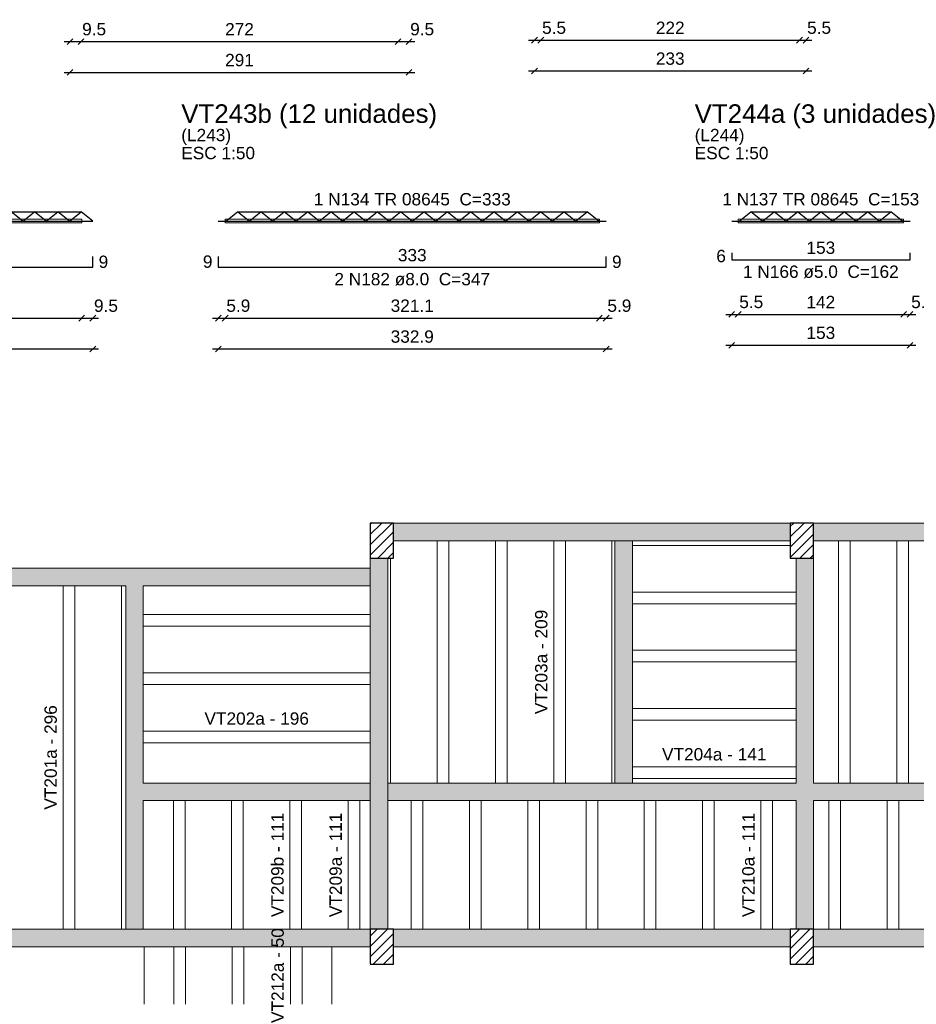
# Model space of a CAD drawing. Header units: millimetres. Extents: x 0 to 119, y 0 to 84.
# Tile 10 of 23: x 24 to 39, y 51 to 67. Entities that reach past the tile are written whole.
import ezdxf

# ---------------------------------------------------------------- set-up
doc = ezdxf.new("R2010")
doc.units = ezdxf.units.MM
doc.header["$MEASUREMENT"] = 0
doc.linetypes.add('NULL', pattern=[0])
doc.layers.get('0').update_dxf_attribs({"lineweight": 18})
for name, color, linetype, lineweight in [('Descrição da armadura', 7, 'Continuous', 0), ('DT-Armadura positiva', 2, 'Continuous', 30), ('DT-Cotas', 9, 'Continuous', 5), ('DT-Forma', 5, 'Continuous', 5), ('DT-Hachura pilar em laje', 252, 'Continuous', 5), ('DT-Hachura viga em laje', 254, 'Continuous', 5), ('DT-Título', 3, 'Continuous', 20), ('FO-Hachuras das lajes', 1, 'Continuous', 20), ('FO-Pilares', 4, 'Continuous', 30), ('FO-Textos das lajes', 3, 'Continuous', 20), ('FO-Vigas', 1, 'Continuous', 20), ('Textos armaduras', 7, 'Continuous', 0)]:
    doc.layers.add(name, color=color, linetype=linetype, lineweight=lineweight)
doc.styles.add('Arial', font='txt')
doc.dimstyles.new('UM_50.000000', dxfattribs={"dimtxt": 0.18, "dimasz": 0.1, "dimexe": 0.1, "dimexo": 0.2, "dimgap": 0, "dimtad": 1, "dimtih": 1, "dimtoh": 1, "dimdec": 1, "dimlfac": 50, "dimzin": 0, "dimdsep": 46, "dimtxsty": 'Standard', "dimcen": 0.09, "dimdle": 0.1, "dimadec": 1, "dimazin": 2, "dimtfac": 1, "dimtdec": 4, "dimtofl": 0, "dimtmove": 0, "dimatfit": 3, "dimfxl": 1, "dimtolj": 1, "dimarcsym": 0})

# ---------------------------------------------------------------- blocks, each defined once
blk = doc.blocks.new('_Oblique')
at = {"color": 0, "linetype": 'ByBlock', "lineweight": -2}
blk.add_line((-0.5, -0.5), (0.5, 0.5), dxfattribs=at)
blk = doc.blocks.new('*D146')
at = {"layer": 'Defpoints', "color": 0}
for p in [(24.855, 66.581), (30.675, 66.581), (30.675, 66.581)]:
    blk.add_point(p, dxfattribs=at)
at = {"layer": 'DT-Cotas', "color": 0, "lineweight": -2}
blk.add_line((24.755, 66.581), (30.775, 66.581), dxfattribs=at)
at = {"layer": 'DT-Cotas', "color": 0, "lineweight": -2, "xscale": 0.1, "yscale": 0.1, "zscale": 0.1, "rotation": 180}
blk.add_blockref('_Oblique', (24.855, 66.581), dxfattribs=at)
at = {"layer": 'DT-Cotas', "color": 0, "lineweight": -2, "xscale": 0.1, "yscale": 0.1, "zscale": 0.1}
blk.add_blockref('_Oblique', (30.675, 66.581), dxfattribs=at)
at = {"layer": 'DT-Cotas', "color": 7, "insert": (27.765, 66.792), "char_height": 0.2118, "attachment_point": 5, "rotation": 0.0057, "style": 'Arial'}
blk.add_mtext('\\A1;291', dxfattribs=at)
blk = doc.blocks.new('*D147')
at = {"layer": 'Defpoints', "color": 0}
for p in [(24.855, 67.11), (25.045, 67.11), (25.045, 67.11)]:
    blk.add_point(p, dxfattribs=at)
at = {"layer": 'DT-Cotas', "color": 0, "lineweight": -2}
blk.add_line((24.755, 67.11), (25.145, 67.11), dxfattribs=at)
at = {"layer": 'DT-Cotas', "color": 0, "lineweight": -2, "xscale": 0.1, "yscale": 0.1, "zscale": 0.1, "rotation": 180}
blk.add_blockref('_Oblique', (24.855, 67.11), dxfattribs=at)
at = {"layer": 'DT-Cotas', "color": 0, "lineweight": -2, "xscale": 0.1, "yscale": 0.1, "zscale": 0.1}
blk.add_blockref('_Oblique', (25.045, 67.11), dxfattribs=at)
at = {"layer": 'DT-Cotas', "color": 7, "insert": (25.27, 67.322), "char_height": 0.2118, "attachment_point": 5, "rotation": 0.0057, "style": 'Arial'}
blk.add_mtext('\\A1;9.5', dxfattribs=at)
blk = doc.blocks.new('*D148')
at = {"layer": 'Defpoints', "color": 0}
for p in [(25.045, 67.11), (30.485, 67.11), (30.485, 67.11)]:
    blk.add_point(p, dxfattribs=at)
at = {"layer": 'DT-Cotas', "color": 0, "lineweight": -2}
blk.add_line((24.945, 67.11), (30.585, 67.11), dxfattribs=at)
at = {"layer": 'DT-Cotas', "color": 0, "lineweight": -2, "xscale": 0.1, "yscale": 0.1, "zscale": 0.1, "rotation": 180}
blk.add_blockref('_Oblique', (25.045, 67.11), dxfattribs=at)
at = {"layer": 'DT-Cotas', "color": 0, "lineweight": -2, "xscale": 0.1, "yscale": 0.1, "zscale": 0.1}
blk.add_blockref('_Oblique', (30.485, 67.11), dxfattribs=at)
at = {"layer": 'DT-Cotas', "color": 7, "insert": (27.765, 67.322), "char_height": 0.2118, "attachment_point": 5, "rotation": 0.0057, "style": 'Arial'}
blk.add_mtext('\\A1;272', dxfattribs=at)
blk = doc.blocks.new('*D149')
at = {"layer": 'Defpoints', "color": 0}
for p in [(30.485, 67.11), (30.675, 67.11), (30.675, 67.11)]:
    blk.add_point(p, dxfattribs=at)
at = {"layer": 'DT-Cotas', "color": 0, "lineweight": -2}
blk.add_line((30.385, 67.11), (30.775, 67.11), dxfattribs=at)
at = {"layer": 'DT-Cotas', "color": 0, "lineweight": -2, "xscale": 0.1, "yscale": 0.1, "zscale": 0.1, "rotation": 180}
blk.add_blockref('_Oblique', (30.485, 67.11), dxfattribs=at)
at = {"layer": 'DT-Cotas', "color": 0, "lineweight": -2, "xscale": 0.1, "yscale": 0.1, "zscale": 0.1}
blk.add_blockref('_Oblique', (30.675, 67.11), dxfattribs=at)
at = {"layer": 'DT-Cotas', "color": 7, "insert": (30.9, 67.322), "char_height": 0.2118, "attachment_point": 5, "rotation": 0.0057, "style": 'Arial'}
blk.add_mtext('\\A1;9.5', dxfattribs=at)
blk = doc.blocks.new('*D150')
at = {"layer": 'Defpoints', "color": 0}
for p in [(32.828, 66.606), (37.488, 66.606), (37.488, 66.606)]:
    blk.add_point(p, dxfattribs=at)
at = {"layer": 'DT-Cotas', "color": 0, "lineweight": -2}
blk.add_line((32.728, 66.606), (37.588, 66.606), dxfattribs=at)
at = {"layer": 'DT-Cotas', "color": 0, "lineweight": -2, "xscale": 0.1, "yscale": 0.1, "zscale": 0.1, "rotation": 180}
blk.add_blockref('_Oblique', (32.828, 66.606), dxfattribs=at)
at = {"layer": 'DT-Cotas', "color": 0, "lineweight": -2, "xscale": 0.1, "yscale": 0.1, "zscale": 0.1}
blk.add_blockref('_Oblique', (37.488, 66.606), dxfattribs=at)
at = {"layer": 'DT-Cotas', "color": 7, "insert": (35.158, 66.817), "char_height": 0.2118, "attachment_point": 5, "rotation": 0.0057, "style": 'Arial'}
blk.add_mtext('\\A1;233', dxfattribs=at)
blk = doc.blocks.new('*D151')
at = {"layer": 'Defpoints', "color": 0}
for p in [(32.828, 67.135), (32.938, 67.135), (32.938, 67.135)]:
    blk.add_point(p, dxfattribs=at)
at = {"layer": 'DT-Cotas', "color": 0, "lineweight": -2}
blk.add_line((32.728, 67.135), (33.038, 67.135), dxfattribs=at)
at = {"layer": 'DT-Cotas', "color": 0, "lineweight": -2, "xscale": 0.1, "yscale": 0.1, "zscale": 0.1, "rotation": 180}
blk.add_blockref('_Oblique', (32.828, 67.135), dxfattribs=at)
at = {"layer": 'DT-Cotas', "color": 0, "lineweight": -2, "xscale": 0.1, "yscale": 0.1, "zscale": 0.1}
blk.add_blockref('_Oblique', (32.938, 67.135), dxfattribs=at)
at = {"layer": 'DT-Cotas', "color": 7, "insert": (33.164, 67.347), "char_height": 0.2118, "attachment_point": 5, "rotation": 0.0057, "style": 'Arial'}
blk.add_mtext('\\A1;5.5', dxfattribs=at)
blk = doc.blocks.new('*D152')
at = {"layer": 'Defpoints', "color": 0}
for p in [(32.938, 67.135), (37.378, 67.135), (37.378, 67.135)]:
    blk.add_point(p, dxfattribs=at)
at = {"layer": 'DT-Cotas', "color": 0, "lineweight": -2}
blk.add_line((32.838, 67.135), (37.478, 67.135), dxfattribs=at)
at = {"layer": 'DT-Cotas', "color": 0, "lineweight": -2, "xscale": 0.1, "yscale": 0.1, "zscale": 0.1, "rotation": 180}
blk.add_blockref('_Oblique', (32.938, 67.135), dxfattribs=at)
at = {"layer": 'DT-Cotas', "color": 0, "lineweight": -2, "xscale": 0.1, "yscale": 0.1, "zscale": 0.1}
blk.add_blockref('_Oblique', (37.378, 67.135), dxfattribs=at)
at = {"layer": 'DT-Cotas', "color": 7, "insert": (35.158, 67.347), "char_height": 0.2118, "attachment_point": 5, "rotation": 0.0057, "style": 'Arial'}
blk.add_mtext('\\A1;222', dxfattribs=at)
blk = doc.blocks.new('*D153')
at = {"layer": 'Defpoints', "color": 0}
for p in [(37.378, 67.135), (37.488, 67.135), (37.488, 67.135)]:
    blk.add_point(p, dxfattribs=at)
at = {"layer": 'DT-Cotas', "color": 0, "lineweight": -2}
blk.add_line((37.278, 67.135), (37.588, 67.135), dxfattribs=at)
at = {"layer": 'DT-Cotas', "color": 0, "lineweight": -2, "xscale": 0.1, "yscale": 0.1, "zscale": 0.1, "rotation": 180}
blk.add_blockref('_Oblique', (37.378, 67.135), dxfattribs=at)
at = {"layer": 'DT-Cotas', "color": 0, "lineweight": -2, "xscale": 0.1, "yscale": 0.1, "zscale": 0.1}
blk.add_blockref('_Oblique', (37.488, 67.135), dxfattribs=at)
at = {"layer": 'DT-Cotas', "color": 7, "insert": (37.713, 67.347), "char_height": 0.2118, "attachment_point": 5, "rotation": 0.0057, "style": 'Arial'}
blk.add_mtext('\\A1;5.5', dxfattribs=at)
blk = doc.blocks.new('*D198')
at = {"layer": 'Defpoints', "color": 0}
for p in [(18.445, 61.833), (25.247, 61.833), (25.247, 61.833)]:
    blk.add_point(p, dxfattribs=at)
at = {"layer": 'DT-Cotas', "color": 0, "lineweight": -2}
blk.add_line((18.345, 61.833), (25.347, 61.833), dxfattribs=at)
at = {"layer": 'DT-Cotas', "color": 0, "lineweight": -2, "xscale": 0.1, "yscale": 0.1, "zscale": 0.1, "rotation": 180}
blk.add_blockref('_Oblique', (18.445, 61.833), dxfattribs=at)
at = {"layer": 'DT-Cotas', "color": 0, "lineweight": -2, "xscale": 0.1, "yscale": 0.1, "zscale": 0.1}
blk.add_blockref('_Oblique', (25.247, 61.833), dxfattribs=at)
at = {"layer": 'DT-Cotas', "color": 7, "insert": (21.846, 62.045), "char_height": 0.2118, "attachment_point": 5, "rotation": 0.0057, "style": 'Arial'}
blk.add_mtext('\\A1;340.1', dxfattribs=at)
blk = doc.blocks.new('*D200')
at = {"layer": 'Defpoints', "color": 0}
for p in [(18.635, 62.363), (25.057, 62.363), (25.057, 62.363)]:
    blk.add_point(p, dxfattribs=at)
at = {"layer": 'DT-Cotas', "color": 0, "lineweight": -2}
blk.add_line((18.535, 62.363), (25.157, 62.363), dxfattribs=at)
at = {"layer": 'DT-Cotas', "color": 0, "lineweight": -2, "xscale": 0.1, "yscale": 0.1, "zscale": 0.1, "rotation": 180}
blk.add_blockref('_Oblique', (18.635, 62.363), dxfattribs=at)
at = {"layer": 'DT-Cotas', "color": 0, "lineweight": -2, "xscale": 0.1, "yscale": 0.1, "zscale": 0.1}
blk.add_blockref('_Oblique', (25.057, 62.363), dxfattribs=at)
at = {"layer": 'DT-Cotas', "color": 7, "insert": (21.846, 62.575), "char_height": 0.2118, "attachment_point": 5, "rotation": 0.0057, "style": 'Arial'}
blk.add_mtext('\\A1;321.1', dxfattribs=at)
blk = doc.blocks.new('*D201')
at = {"layer": 'Defpoints', "color": 0}
for p in [(25.057, 62.363), (25.247, 62.363), (25.247, 62.363)]:
    blk.add_point(p, dxfattribs=at)
at = {"layer": 'DT-Cotas', "color": 0, "lineweight": -2}
blk.add_line((24.957, 62.363), (25.347, 62.363), dxfattribs=at)
at = {"layer": 'DT-Cotas', "color": 0, "lineweight": -2, "xscale": 0.1, "yscale": 0.1, "zscale": 0.1, "rotation": 180}
blk.add_blockref('_Oblique', (25.057, 62.363), dxfattribs=at)
at = {"layer": 'DT-Cotas', "color": 0, "lineweight": -2, "xscale": 0.1, "yscale": 0.1, "zscale": 0.1}
blk.add_blockref('_Oblique', (25.247, 62.363), dxfattribs=at)
at = {"layer": 'DT-Cotas', "color": 7, "insert": (25.473, 62.575), "char_height": 0.2118, "attachment_point": 5, "rotation": 0.0057, "style": 'Arial'}
blk.add_mtext('\\A1;9.5', dxfattribs=at)
blk = doc.blocks.new('*D202')
at = {"layer": 'Defpoints', "color": 0}
for p in [(27.401, 61.833), (34.059, 61.833), (34.059, 61.833)]:
    blk.add_point(p, dxfattribs=at)
at = {"layer": 'DT-Cotas', "color": 0, "lineweight": -2}
blk.add_line((27.301, 61.833), (34.159, 61.833), dxfattribs=at)
at = {"layer": 'DT-Cotas', "color": 0, "lineweight": -2, "xscale": 0.1, "yscale": 0.1, "zscale": 0.1, "rotation": 180}
blk.add_blockref('_Oblique', (27.401, 61.833), dxfattribs=at)
at = {"layer": 'DT-Cotas', "color": 0, "lineweight": -2, "xscale": 0.1, "yscale": 0.1, "zscale": 0.1}
blk.add_blockref('_Oblique', (34.059, 61.833), dxfattribs=at)
at = {"layer": 'DT-Cotas', "color": 7, "insert": (30.73, 62.045), "char_height": 0.2118, "attachment_point": 5, "rotation": 0.0057, "style": 'Arial'}
blk.add_mtext('\\A1;332.9', dxfattribs=at)
blk = doc.blocks.new('*D203')
at = {"layer": 'Defpoints', "color": 0}
for p in [(27.401, 62.363), (27.519, 62.363), (27.519, 62.363)]:
    blk.add_point(p, dxfattribs=at)
at = {"layer": 'DT-Cotas', "color": 0, "lineweight": -2}
blk.add_line((27.301, 62.363), (27.619, 62.363), dxfattribs=at)
at = {"layer": 'DT-Cotas', "color": 0, "lineweight": -2, "xscale": 0.1, "yscale": 0.1, "zscale": 0.1, "rotation": 180}
blk.add_blockref('_Oblique', (27.401, 62.363), dxfattribs=at)
at = {"layer": 'DT-Cotas', "color": 0, "lineweight": -2, "xscale": 0.1, "yscale": 0.1, "zscale": 0.1}
blk.add_blockref('_Oblique', (27.519, 62.363), dxfattribs=at)
at = {"layer": 'DT-Cotas', "color": 7, "insert": (27.745, 62.575), "char_height": 0.2118, "attachment_point": 5, "rotation": 0.0057, "style": 'Arial'}
blk.add_mtext('\\A1;5.9', dxfattribs=at)
blk = doc.blocks.new('*D204')
at = {"layer": 'Defpoints', "color": 0}
for p in [(27.519, 62.363), (33.941, 62.363), (33.941, 62.363)]:
    blk.add_point(p, dxfattribs=at)
at = {"layer": 'DT-Cotas', "color": 0, "lineweight": -2}
blk.add_line((27.419, 62.363), (34.041, 62.363), dxfattribs=at)
at = {"layer": 'DT-Cotas', "color": 0, "lineweight": -2, "xscale": 0.1, "yscale": 0.1, "zscale": 0.1, "rotation": 180}
blk.add_blockref('_Oblique', (27.519, 62.363), dxfattribs=at)
at = {"layer": 'DT-Cotas', "color": 0, "lineweight": -2, "xscale": 0.1, "yscale": 0.1, "zscale": 0.1}
blk.add_blockref('_Oblique', (33.941, 62.363), dxfattribs=at)
at = {"layer": 'DT-Cotas', "color": 7, "insert": (30.73, 62.575), "char_height": 0.2118, "attachment_point": 5, "rotation": 0.0057, "style": 'Arial'}
blk.add_mtext('\\A1;321.1', dxfattribs=at)
blk = doc.blocks.new('*D205')
at = {"layer": 'Defpoints', "color": 0}
for p in [(33.941, 62.363), (34.059, 62.363), (34.059, 62.363)]:
    blk.add_point(p, dxfattribs=at)
at = {"layer": 'DT-Cotas', "color": 0, "lineweight": -2}
blk.add_line((33.841, 62.363), (34.159, 62.363), dxfattribs=at)
at = {"layer": 'DT-Cotas', "color": 0, "lineweight": -2, "xscale": 0.1, "yscale": 0.1, "zscale": 0.1, "rotation": 180}
blk.add_blockref('_Oblique', (33.941, 62.363), dxfattribs=at)
at = {"layer": 'DT-Cotas', "color": 0, "lineweight": -2, "xscale": 0.1, "yscale": 0.1, "zscale": 0.1}
blk.add_blockref('_Oblique', (34.059, 62.363), dxfattribs=at)
at = {"layer": 'DT-Cotas', "color": 7, "insert": (34.285, 62.575), "char_height": 0.2118, "attachment_point": 5, "rotation": 0.0057, "style": 'Arial'}
blk.add_mtext('\\A1;5.9', dxfattribs=at)
blk = doc.blocks.new('*D206')
at = {"layer": 'Defpoints', "color": 0}
for p in [(36.213, 61.897), (39.274, 61.897), (39.274, 61.897)]:
    blk.add_point(p, dxfattribs=at)
at = {"layer": 'DT-Cotas', "color": 0, "lineweight": -2}
blk.add_line((36.113, 61.897), (39.374, 61.897), dxfattribs=at)
at = {"layer": 'DT-Cotas', "color": 0, "lineweight": -2, "xscale": 0.1, "yscale": 0.1, "zscale": 0.1, "rotation": 180}
blk.add_blockref('_Oblique', (36.213, 61.897), dxfattribs=at)
at = {"layer": 'DT-Cotas', "color": 0, "lineweight": -2, "xscale": 0.1, "yscale": 0.1, "zscale": 0.1}
blk.add_blockref('_Oblique', (39.274, 61.897), dxfattribs=at)
at = {"layer": 'DT-Cotas', "color": 7, "insert": (37.743, 62.109), "char_height": 0.2118, "attachment_point": 5, "rotation": 0.0057, "style": 'Arial'}
blk.add_mtext('\\A1;153', dxfattribs=at)
blk = doc.blocks.new('*D207')
at = {"layer": 'Defpoints', "color": 0}
for p in [(36.213, 62.427), (36.323, 62.427), (36.323, 62.427)]:
    blk.add_point(p, dxfattribs=at)
at = {"layer": 'DT-Cotas', "color": 0, "lineweight": -2}
blk.add_line((36.113, 62.427), (36.423, 62.427), dxfattribs=at)
at = {"layer": 'DT-Cotas', "color": 0, "lineweight": -2, "xscale": 0.1, "yscale": 0.1, "zscale": 0.1, "rotation": 180}
blk.add_blockref('_Oblique', (36.213, 62.427), dxfattribs=at)
at = {"layer": 'DT-Cotas', "color": 0, "lineweight": -2, "xscale": 0.1, "yscale": 0.1, "zscale": 0.1}
blk.add_blockref('_Oblique', (36.323, 62.427), dxfattribs=at)
at = {"layer": 'DT-Cotas', "color": 7, "insert": (36.549, 62.639), "char_height": 0.2118, "attachment_point": 5, "rotation": 0.0057, "style": 'Arial'}
blk.add_mtext('\\A1;5.5', dxfattribs=at)
blk = doc.blocks.new('*D208')
at = {"layer": 'Defpoints', "color": 0}
for p in [(36.323, 62.427), (39.164, 62.427), (39.164, 62.427)]:
    blk.add_point(p, dxfattribs=at)
at = {"layer": 'DT-Cotas', "color": 0, "lineweight": -2}
blk.add_line((36.223, 62.427), (39.264, 62.427), dxfattribs=at)
at = {"layer": 'DT-Cotas', "color": 0, "lineweight": -2, "xscale": 0.1, "yscale": 0.1, "zscale": 0.1, "rotation": 180}
blk.add_blockref('_Oblique', (36.323, 62.427), dxfattribs=at)
at = {"layer": 'DT-Cotas', "color": 0, "lineweight": -2, "xscale": 0.1, "yscale": 0.1, "zscale": 0.1}
blk.add_blockref('_Oblique', (39.164, 62.427), dxfattribs=at)
at = {"layer": 'DT-Cotas', "color": 7, "insert": (37.743, 62.639), "char_height": 0.2118, "attachment_point": 5, "rotation": 0.0057, "style": 'Arial'}
blk.add_mtext('\\A1;142', dxfattribs=at)
blk = doc.blocks.new('*D209')
at = {"layer": 'Defpoints', "color": 0}
for p in [(39.164, 62.427), (39.274, 62.427), (39.274, 62.427)]:
    blk.add_point(p, dxfattribs=at)
at = {"layer": 'DT-Cotas', "color": 0, "lineweight": -2}
blk.add_line((39.064, 62.427), (39.374, 62.427), dxfattribs=at)
at = {"layer": 'DT-Cotas', "color": 0, "lineweight": -2, "xscale": 0.1, "yscale": 0.1, "zscale": 0.1, "rotation": 180}
blk.add_blockref('_Oblique', (39.164, 62.427), dxfattribs=at)
at = {"layer": 'DT-Cotas', "color": 0, "lineweight": -2, "xscale": 0.1, "yscale": 0.1, "zscale": 0.1}
blk.add_blockref('_Oblique', (39.274, 62.427), dxfattribs=at)
at = {"layer": 'DT-Cotas', "color": 7, "insert": (39.499, 62.639), "char_height": 0.2118, "attachment_point": 5, "rotation": 0.0057, "style": 'Arial'}
blk.add_mtext('\\A1;5.5', dxfattribs=at)

msp = doc.modelspace()

# ---------------------------------------------------------------- hatches: boundary and pattern name
at = {"layer": 'DT-Hachura pilar em laje', "linetype": 'Continuous'}
h = msp.add_hatch(dxfattribs=at)
h.set_pattern_fill('ANSI31', color=252, style=0)
h.paths.add_polyline_path([(30.0085, 58.2443), (30.2085, 58.2443), (30.4085, 58.2443), (30.4085, 58.5443), (30.4085, 58.8443), (30.2085, 58.8443), (30.0085, 58.8443), (30.0085, 58.5443)])
h = msp.add_hatch(dxfattribs=at)
h.set_pattern_fill('ANSI31', color=252, style=0)
h.paths.add_polyline_path([(37.2185, 58.2443), (37.4185, 58.2443), (37.6185, 58.2443), (37.6185, 58.5443), (37.6185, 58.8443), (37.4185, 58.8443), (37.2185, 58.8443), (37.2185, 58.5443)])
h = msp.add_hatch(dxfattribs=at)
h.set_pattern_fill('ANSI31', color=252, style=0)
h.paths.add_polyline_path([(30.0085, 51.2727), (30.2085, 51.2727), (30.4085, 51.2727), (30.4085, 51.5727), (30.4085, 51.8727), (30.2085, 51.8727), (30.0085, 51.8727), (30.0085, 51.5727)])
h = msp.add_hatch(dxfattribs=at)
h.set_pattern_fill('ANSI31', color=252, style=0)
h.paths.add_polyline_path([(37.2185, 51.2727), (37.4185, 51.2727), (37.6185, 51.2727), (37.6185, 51.5727), (37.6185, 51.8727), (37.4185, 51.8727), (37.2185, 51.8727), (37.2185, 51.5727)])
at = {"layer": 'DT-Hachura viga em laje', "linetype": 'Continuous'}
for points in [[(34.3587, 58.8415), (34.3587, 58.8415), (30.4087, 58.8415), (30.4087, 58.5415), (34.3587, 58.5415), (34.3587, 58.8415)], [(37.2187, 58.8415), (37.2187, 58.8415), (34.3587, 58.8415), (34.3587, 58.5415), (37.2187, 58.5415), (37.2187, 58.8415)], [(44.2475, 58.8415), (44.2475, 58.8415), (37.6187, 58.8415), (37.6187, 58.5415), (44.2475, 58.5415), (44.2475, 58.8415)], [(34.5087, 54.3795), (34.5087, 54.3795), (34.5087, 58.5415), (34.3587, 58.6915), (34.2087, 58.5415), (34.2087, 54.3795), (34.3587, 54.2295), (34.5087, 54.3795)], [(30.3085, 58.2443), (30.3085, 58.2443), (30.0087, 58.2443), (30.0087, 57.9195), (30.3085, 57.9195), (30.3085, 58.2443)], [(37.6185, 54.3795), (37.6185, 54.3795), (37.6185, 58.2443), (37.3187, 58.2443), (37.3187, 54.3795), (37.4687, 54.2295), (37.6185, 54.3795)], [(25.9621, 57.9195), (25.9621, 57.9195), (25.9621, 58.0695), (17.9651, 58.0695), (17.9651, 57.7695), (25.8121, 57.7695), (25.9621, 57.9195)], [(30.1587, 57.9195), (30.1587, 57.9195), (30.0087, 58.0697), (25.9621, 58.0697), (25.9621, 57.9195), (26.1121, 57.7695), (30.0087, 57.7695), (30.1587, 57.9195)], [(26.1121, 54.3797), (26.1121, 54.3797), (26.1121, 57.7695), (25.9621, 57.9195), (25.8121, 57.7695), (25.8121, 54.2295), (25.9621, 54.2295), (26.1121, 54.3797)], [(30.3087, 57.9195), (30.3087, 57.9195), (30.0087, 57.9195), (30.0087, 54.2295), (30.3087, 54.2295), (30.3087, 57.9195)], [(30.1587, 54.2295), (30.1587, 54.2295), (30.0087, 54.3797), (26.1121, 54.3797), (25.9621, 54.2295), (26.1121, 54.0795), (30.0087, 54.0795), (30.1587, 54.2295)], [(34.3587, 54.3795), (34.3587, 54.3795), (30.3087, 54.3795), (30.1587, 54.2295), (30.3087, 54.0795), (34.3587, 54.0795), (34.3587, 54.3795)], [(37.4687, 54.2295), (37.4687, 54.2295), (37.3187, 54.3795), (34.3587, 54.3795), (34.3587, 54.0795), (37.3187, 54.0795), (37.4687, 54.2295)], [(44.4975, 54.2295), (44.4975, 54.2295), (44.3477, 54.3795), (37.6185, 54.3795), (37.4687, 54.2295), (37.6187, 54.0795), (44.3475, 54.0795), (44.4975, 54.2295)], [(26.1121, 51.8725), (26.1121, 51.8725), (26.1121, 54.0795), (25.9621, 54.2295), (25.8119, 54.2295), (25.8119, 51.8725), (25.9621, 51.7227), (26.1121, 51.8725)], [(30.3087, 54.2295), (30.3087, 54.2295), (30.0087, 54.2295), (30.0087, 51.8727), (30.3087, 51.8727), (30.3087, 54.2295)], [(37.6187, 54.0795), (37.6187, 54.0795), (37.4687, 54.2295), (37.3187, 54.0795), (37.3187, 51.8727), (37.6187, 51.8727), (37.6187, 54.0795)], [(25.9621, 51.8725), (25.9621, 51.8725), (17.8651, 51.8725), (17.7151, 51.7227), (17.8651, 51.5727), (25.9621, 51.5727), (25.9621, 51.8725)], [(26.1301, 51.8725), (26.1301, 51.8725), (25.9621, 51.8725), (25.9621, 51.5727), (26.1301, 51.5727), (26.1301, 51.8725)], [(29.3487, 51.8727), (29.3487, 51.8727), (26.1301, 51.8727), (26.1301, 51.5727), (29.3487, 51.5727), (29.3487, 51.8727)], [(30.0087, 51.8727), (30.0087, 51.8727), (29.3487, 51.8727), (29.3487, 51.5727), (30.0087, 51.5727), (30.0087, 51.8727)], [(37.2187, 51.8727), (37.2187, 51.8727), (30.4087, 51.8727), (30.4087, 51.5727), (37.2187, 51.5727), (37.2187, 51.8727)], [(44.2475, 51.8727), (44.2475, 51.8727), (37.6187, 51.8727), (37.6187, 51.5727), (44.2475, 51.5727), (44.2475, 51.8727)]]:
    msp.add_hatch(color=254, dxfattribs=at).paths.add_polyline_path(points)

# ---------------------------------------------------------------- linework, layer by layer
at = {"layer": 'DT-Armadura positiva'}
for p, q in [((18.6463, 64.1894), (25.0463, 64.1894)), ((24.0463, 64.0294), (23.8463, 64.1894)), ((24.0463, 64.0294), (24.2463, 64.1894)), ((24.4463, 64.0294), (24.2463, 64.1894)), ((24.4463, 64.0294), (24.6463, 64.1894)), ((24.8463, 64.0294), (24.6463, 64.1894)), ((24.8463, 64.0294), (25.0463, 64.1894)), ((25.2463, 64.0294), (25.0463, 64.1894)), ((27.5302, 64.0294), (27.7302, 64.1894)), ((27.9302, 64.0294), (27.7302, 64.1894)), ((27.7302, 64.1894), (33.7302, 64.1894)), ((27.9302, 64.0294), (28.1302, 64.1894)), ((28.3302, 64.0294), (28.1302, 64.1894)), ((28.3302, 64.0294), (28.5302, 64.1894)), ((28.7302, 64.0294), (28.5302, 64.1894)), ((28.7302, 64.0294), (28.9302, 64.1894)), ((29.1302, 64.0294), (28.9302, 64.1894)), ((29.1302, 64.0294), (29.3302, 64.1894)), ((29.5302, 64.0294), (29.3302, 64.1894)), ((29.5302, 64.0294), (29.7302, 64.1894)), ((29.9302, 64.0294), (29.7302, 64.1894)), ((29.9302, 64.0294), (30.1302, 64.1894)), ((30.3302, 64.0294), (30.1302, 64.1894)), ((30.3302, 64.0294), (30.5302, 64.1894)), ((30.7302, 64.0294), (30.5302, 64.1894)), ((30.7302, 64.0294), (30.9302, 64.1894)), ((31.1302, 64.0294), (30.9302, 64.1894)), ((31.1302, 64.0294), (31.3302, 64.1894)), ((31.5302, 64.0294), (31.3302, 64.1894)), ((31.5302, 64.0294), (31.7302, 64.1894)), ((31.9302, 64.0294), (31.7302, 64.1894)), ((31.9302, 64.0294), (32.1302, 64.1894)), ((32.3302, 64.0294), (32.1302, 64.1894)), ((32.3302, 64.0294), (32.5302, 64.1894)), ((32.7302, 64.0294), (32.5302, 64.1894)), ((32.7302, 64.0294), (32.9302, 64.1894)), ((33.1302, 64.0294), (32.9302, 64.1894)), ((33.1302, 64.0294), (33.3302, 64.1894)), ((33.5302, 64.0294), (33.3302, 64.1894)), ((33.5302, 64.0294), (33.7302, 64.1894)), ((33.9302, 64.0294), (33.7302, 64.1894)), ((36.3433, 64.0294), (36.5433, 64.1894)), ((36.7433, 64.0294), (36.5433, 64.1894)), ((36.5433, 64.1894), (38.9433, 64.1894)), ((36.7433, 64.0294), (36.9433, 64.1894)), ((37.1433, 64.0294), (36.9433, 64.1894)), ((37.1433, 64.0294), (37.3433, 64.1894)), ((37.5433, 64.0294), (37.3433, 64.1894)), ((37.5433, 64.0294), (37.7433, 64.1894)), ((37.9433, 64.0294), (37.7433, 64.1894)), ((37.9433, 64.0294), (38.1433, 64.1894)), ((38.3433, 64.0294), (38.1433, 64.1894)), ((38.3433, 64.0294), (38.5433, 64.1894)), ((38.7433, 64.0294), (38.5433, 64.1894)), ((38.7433, 64.0294), (38.9433, 64.1894)), ((39.1433, 64.0294), (38.9433, 64.1894)), ((18.4452, 64.0294), (25.2474, 64.0294)), ((27.4011, 64.0294), (34.0593, 64.0294)), ((36.213, 64.0294), (39.2735, 64.0294))]:
    msp.add_line(p, q, dxfattribs=at)
for points in [[(18.4452, 63.4218), (18.4452, 63.2378), (25.2474, 63.2378), (25.2474, 63.4218)], [(27.4011, 63.4218), (27.4011, 63.2378), (34.0593, 63.2378), (34.0593, 63.4218)], [(36.213, 63.4858), (36.213, 63.3658), (39.2735, 63.3658), (39.2735, 63.4858)]]:
    msp.add_lwpolyline(points, dxfattribs=at)
at = {"layer": 'DT-Forma'}
for points in [[(18.6352, 63.9994), (18.6352, 64.0594), (25.0574, 64.0594), (25.0574, 63.9994), (18.6352, 63.9994)], [(27.5191, 63.9994), (27.5191, 64.0594), (33.9413, 64.0594), (33.9413, 63.9994), (27.5191, 63.9994)], [(36.323, 63.9994), (36.323, 64.0594), (39.1635, 64.0594), (39.1635, 63.9994), (36.323, 63.9994)]]:
    msp.add_lwpolyline(points, close=True, dxfattribs=at)
at = {"layer": 'FO-Hachuras das lajes'}
for p, q in [((31.1585, 58.2445), (31.1585, 58.5415)), ((31.3585, 58.2445), (31.3585, 58.5415)), ((32.1585, 58.2445), (32.1585, 58.5415)), ((32.3585, 58.2445), (32.3585, 58.5415)), ((33.1585, 58.2445), (33.1585, 58.5415)), ((33.3585, 58.2445), (33.3585, 58.5415)), ((34.1585, 58.2445), (34.1585, 58.5415)), ((38.0475, 58.2445), (38.0475, 58.5415)), ((38.2475, 58.2445), (38.2475, 58.5415)), ((39.0475, 58.2445), (39.0475, 58.5415)), ((39.2475, 58.2445), (39.2475, 58.5415)), ((34.5085, 58.4605), (37.2185, 58.4605)), ((30.3585, 54.3795), (30.3585, 58.2445)), ((31.1585, 54.3795), (31.1585, 58.2445)), ((31.3585, 54.3795), (31.3585, 58.2445)), ((32.1585, 54.3795), (32.1585, 58.2445)), ((32.3585, 54.3795), (32.3585, 58.2445)), ((33.1585, 54.3795), (33.1585, 58.2445)), ((33.3585, 54.3795), (33.3585, 58.2445)), ((34.1585, 54.3795), (34.1585, 58.2445)), ((38.0475, 54.3795), (38.0475, 58.2445)), ((38.2475, 54.3795), (38.2475, 58.2445)), ((39.0475, 54.3795), (39.0475, 58.2445)), ((39.2475, 54.3795), (39.2475, 58.2445)), ((24.7385, 57.5755), (24.7385, 57.7695)), ((24.9385, 57.5755), (24.9385, 57.7695)), ((25.7385, 57.5755), (25.7385, 57.7695)), ((34.5085, 57.6605), (37.2185, 57.6605)), ((37.2185, 57.6605), (37.3185, 57.6605)), ((24.7385, 51.8725), (24.7385, 57.5755)), ((24.9385, 51.8725), (24.9385, 57.5755)), ((25.7385, 51.8725), (25.7385, 57.5755)), ((34.5085, 57.4605), (37.2185, 57.4605)), ((37.2185, 57.4605), (37.3185, 57.4605)), ((26.1115, 57.2745), (30.0085, 57.2745)), ((26.1115, 57.0745), (30.0085, 57.0745)), ((34.5085, 56.6605), (37.2185, 56.6605)), ((37.2185, 56.6605), (37.3185, 56.6605)), ((34.5085, 56.4605), (37.2185, 56.4605)), ((37.2185, 56.4605), (37.3185, 56.4605)), ((26.1115, 56.2745), (30.0085, 56.2745)), ((26.1115, 56.0745), (30.0085, 56.0745)), ((34.5085, 55.6605), (37.2185, 55.6605)), ((37.2185, 55.6605), (37.3185, 55.6605)), ((34.5085, 55.4605), (37.2185, 55.4605)), ((37.2185, 55.4605), (37.3185, 55.4605)), ((26.1115, 55.2745), (30.0085, 55.2745)), ((26.1115, 55.0745), (30.0085, 55.0745)), ((34.5085, 54.6605), (37.2185, 54.6605)), ((37.2185, 54.6605), (37.3185, 54.6605)), ((34.5085, 54.4605), (37.2185, 54.4605)), ((37.2185, 54.4605), (37.3185, 54.4605)), ((26.6305, 51.8725), (26.6305, 54.0795)), ((26.8305, 51.8725), (26.8305, 54.0795)), ((27.6305, 51.8725), (27.6305, 54.0795)), ((27.8305, 51.8725), (27.8305, 54.0795)), ((28.6305, 51.8725), (28.6305, 54.0795)), ((28.8305, 51.8725), (28.8305, 54.0795)), ((29.6305, 51.8725), (29.6305, 54.0795)), ((29.8305, 51.8725), (29.8305, 54.0795)), ((30.7135, 51.8725), (30.7135, 54.0795)), ((30.9135, 51.8725), (30.9135, 54.0795)), ((31.7135, 51.8725), (31.7135, 54.0795)), ((31.9135, 51.8725), (31.9135, 54.0795)), ((32.7135, 51.8725), (32.7135, 54.0795)), ((32.9135, 51.8725), (32.9135, 54.0795)), ((33.7135, 51.8725), (33.7135, 54.0795)), ((33.9135, 51.8725), (33.9135, 54.0795)), ((34.7135, 51.8725), (34.7135, 54.0795)), ((34.9135, 51.8725), (34.9135, 54.0795)), ((35.7135, 51.8725), (35.7135, 54.0795)), ((35.9135, 51.8725), (35.9135, 54.0795)), ((36.7135, 51.8725), (36.7135, 54.0795)), ((36.9135, 51.8725), (36.9135, 54.0795)), ((37.8825, 51.8725), (37.8825, 54.0795)), ((38.0825, 51.8725), (38.0825, 54.0795)), ((38.8825, 51.8725), (38.8825, 54.0795)), ((39.0835, 51.8725), (39.0835, 54.0795)), ((26.6395, 50.5835), (26.6395, 51.5725)), ((26.8395, 50.5835), (26.8395, 51.5725)), ((27.6395, 50.5835), (27.6395, 51.5725)), ((27.8395, 50.5835), (27.8395, 51.5725)), ((28.6395, 50.5835), (28.6395, 51.5725)), ((28.8395, 50.5835), (28.8395, 51.5725))]:
    msp.add_line(p, q, dxfattribs=at)
at = {"layer": 'FO-Pilares'}
for points in [[(30.0085, 58.2443), (30.2085, 58.2443), (30.4085, 58.2443), (30.4085, 58.5443), (30.4085, 58.8443), (30.2085, 58.8443), (30.0085, 58.8443), (30.0085, 58.5443), (30.0085, 58.2443)], [(37.2185, 58.2443), (37.4185, 58.2443), (37.6185, 58.2443), (37.6185, 58.5443), (37.6185, 58.8443), (37.4185, 58.8443), (37.2185, 58.8443), (37.2185, 58.5443), (37.2185, 58.2443)], [(30.0085, 51.2727), (30.2085, 51.2727), (30.4085, 51.2727), (30.4085, 51.5727), (30.4085, 51.8727), (30.2085, 51.8727), (30.0085, 51.8727), (30.0085, 51.5727), (30.0085, 51.2727)], [(37.2185, 51.2727), (37.4185, 51.2727), (37.6185, 51.2727), (37.6185, 51.5727), (37.6185, 51.8727), (37.4185, 51.8727), (37.2185, 51.8727), (37.2185, 51.5727), (37.2185, 51.2727)]]:
    msp.add_lwpolyline(points, close=True, dxfattribs=at)
at = {"layer": 'FO-Vigas'}
for p, q in [((30.4085, 58.8415), (34.3585, 58.8415)), ((34.3585, 58.8415), (37.2185, 58.8415)), ((37.6185, 58.8415), (44.2475, 58.8415)), ((30.4085, 58.5415), (34.3585, 58.5415)), ((34.2085, 54.3797), (34.2085, 58.5415)), ((34.3585, 58.5415), (37.2185, 58.5415)), ((34.5085, 54.3797), (34.5085, 58.5415)), ((37.6185, 58.5415), (44.2475, 58.5415)), ((30.0085, 57.9197), (30.0085, 58.2443)), ((30.3085, 57.9197), (30.3085, 58.2443)), ((37.3185, 54.3797), (37.3185, 58.2443)), ((37.6185, 54.3797), (37.6185, 58.2443)), ((17.9651, 58.0697), (25.9619, 58.0697)), ((25.9619, 58.0697), (30.0085, 58.0697)), ((30.0085, 54.2297), (30.0085, 57.9197)), ((30.3085, 54.2297), (30.3085, 57.9197)), ((17.9651, 57.7697), (25.8119, 57.7697)), ((25.8119, 54.2297), (25.8119, 57.7697)), ((26.1119, 57.7697), (30.0085, 57.7697)), ((26.1119, 54.3797), (26.1119, 57.7697)), ((26.1119, 54.3797), (30.0085, 54.3797)), ((30.3085, 54.3797), (34.3585, 54.3797)), ((34.3585, 54.3797), (37.3185, 54.3797)), ((37.6185, 54.3797), (44.3475, 54.3797)), ((25.8119, 51.8727), (25.8119, 54.2297)), ((30.0085, 51.8727), (30.0085, 54.2297)), ((30.3085, 51.8727), (30.3085, 54.2297)), ((26.1119, 54.0797), (30.0085, 54.0797)), ((26.1119, 51.8727), (26.1119, 54.0797)), ((30.3085, 54.0797), (34.3585, 54.0797)), ((34.3585, 54.0797), (37.3185, 54.0797)), ((37.3185, 51.8727), (37.3185, 54.0797)), ((37.6185, 51.8727), (37.6185, 54.0797)), ((37.6185, 54.0797), (44.3475, 54.0797)), ((17.8651, 51.8727), (25.9619, 51.8727)), ((25.9619, 51.8727), (26.1301, 51.8727)), ((26.1301, 51.8727), (29.3485, 51.8727)), ((29.3485, 51.8727), (30.0085, 51.8727)), ((30.4085, 51.8727), (37.2185, 51.8727)), ((37.6185, 51.8727), (44.2475, 51.8727)), ((17.8651, 51.5727), (25.9619, 51.5727)), ((25.9619, 51.5727), (26.1301, 51.5727)), ((26.1301, 50.5833), (26.1301, 51.5727)), ((26.1301, 51.5727), (29.3485, 51.5727)), ((29.3485, 50.5833), (29.3485, 51.5727)), ((29.3485, 51.5727), (30.0085, 51.5727)), ((30.4085, 51.5727), (37.2185, 51.5727)), ((37.6185, 51.5727), (44.2475, 51.5727))]:
    msp.add_line(p, q, dxfattribs=at)

# ---------------------------------------------------------------- texts
at = {"layer": 'Descrição da armadura', "linetype": 'NULL', "char_height": 0.2118, "attachment_point": 8, "line_spacing_factor": 0.9, "style": 'Arial'}
for s, insert, width in [('1 N134 TR 08645  C=333', (30.7307, 64.2953), 6.626104), ('1 N137 TR 08645  C=153', (37.7426, 64.2953), 6.626104), ('1 N166 ø5.0  C=162', (37.7436, 63.0483), 5.239541), ('2 N182 ø8.0  C=347', (30.7297, 62.9203), 5.239541)]:
    msp.add_mtext(s, dxfattribs=dict(at, insert=insert, width=width))
at = {"layer": 'DT-Título', "linetype": 'NULL', "attachment_point": 7, "line_spacing_factor": 0.798, "style": 'Arial'}
for s, insert, char_height, width in [('VT243b (12 unidades)', (26.7657, 65.6194), 0.3177, 8.708047), ('VT244a (3 unidades)', (35.5776, 65.6194), 0.3177, 8.218633), ('(L243)', (26.7657, 65.3364), 0.2118, 1.676562), ('(L244)', (35.5776, 65.3364), 0.2118, 1.676562), ('ESC 1:50', (26.7657, 65.0883), 0.2118, 2.482559), ('ESC 1:50', (35.5776, 65.0883), 0.2118, 2.482559)]:
    msp.add_mtext(s, dxfattribs=dict(at, insert=insert, char_height=char_height, width=width))
at = {"layer": 'FO-Textos das lajes', "linetype": 'NULL', "char_height": 0.2118, "attachment_point": 8, "rotation": 90.00021, "line_spacing_factor": 0.798, "style": 'Arial'}
for s, insert, width in [('VT203a - 209', (33.0526, 56.4605), 3.514551), ('VT201a - 296', (24.6326, 54.8215), 3.514551), ('VT209b - 111', (28.5246, 52.9765), 3.514551), ('VT209a - 111', (29.5246, 52.9765), 3.514551), ('VT210a - 111', (36.6076, 52.9765), 3.514551), ('VT212a - 50', (28.5286, 51.0765), 3.191982)]:
    msp.add_mtext(s, dxfattribs=dict(at, insert=insert, width=width))
at = {"layer": 'FO-Textos das lajes', "linetype": 'NULL', "char_height": 0.2118, "width": 3.514551, "attachment_point": 8, "line_spacing_factor": 0.798, "style": 'Arial'}
for s, insert in [('VT202a - 196', (28.0605, 55.3804)), ('VT204a - 141', (35.9135, 54.7664))]:
    msp.add_mtext(s, dxfattribs=dict(at, insert=insert))
at = {"layer": 'Textos armaduras', "linetype": 'NULL', "char_height": 0.2118, "line_spacing_factor": 0.9, "style": 'Arial'}
for s, insert, width, attachment_point in [('153', (37.7433, 63.4631), 1.367705, 8), ('333', (30.7302, 63.3351), 1.367705, 8), ('6', (36.113, 63.3199), 0.722568, 9), ('9', (25.3474, 63.4357), 0.722568, 1), ('9', (27.3011, 63.2239), 0.722568, 9), ('9', (34.1593, 63.4357), 0.722568, 1)]:
    msp.add_mtext(s, dxfattribs=dict(at, insert=insert, width=width, attachment_point=attachment_point))

# ---------------------------------------------------------------- dimensions: what is measured, and where the dimension line sits
at = {"layer": 'DT-Cotas'}
for base, p1, p2, picture, middle in [((25.0447, 67.1101), (24.8547, 67.1101), (25.0447, 67.1101), '*D147', (25.2702, 67.3219)), ((30.4847, 67.1101), (25.0447, 67.1101), (30.4847, 67.1101), '*D148', (27.7647, 67.3219)), ((30.6747, 67.1101), (30.4847, 67.1101), (30.6747, 67.1101), '*D149', (30.9002, 67.3219)), ((32.9383, 67.135), (32.8283, 67.135), (32.9383, 67.135), '*D151', (33.1639, 67.3468)), ((37.3779, 67.135), (32.9383, 67.135), (37.3779, 67.135), '*D152', (35.1581, 67.3468)), ((37.4879, 67.135), (37.3779, 67.135), (37.4879, 67.135), '*D153', (37.7135, 67.3468)), ((37.4879, 66.6055), (32.8283, 66.6055), (37.4879, 66.6055), '*D150', (35.1581, 66.8173)), ((30.6747, 66.5806), (24.8547, 66.5806), (30.6747, 66.5806), '*D146', (27.7647, 66.7924)), ((25.0574, 62.3628), (18.6352, 62.3628), (25.0574, 62.3628), '*D200', (21.8463, 62.5746)), ((25.2474, 62.3628), (25.0574, 62.3628), (25.2474, 62.3628), '*D201', (25.473, 62.5746)), ((27.5191, 62.3628), (27.4011, 62.3628), (27.5191, 62.3628), '*D203', (27.7447, 62.5746)), ((33.9413, 62.3628), (27.5191, 62.3628), (33.9413, 62.3628), '*D204', (30.7302, 62.5746)), ((34.0593, 62.3628), (33.9413, 62.3628), (34.0593, 62.3628), '*D205', (34.2849, 62.5746)), ((36.323, 62.4268), (36.213, 62.4268), (36.323, 62.4268), '*D207', (36.5485, 62.6386)), ((39.1635, 62.4268), (36.323, 62.4268), (39.1635, 62.4268), '*D208', (37.7433, 62.6386)), ((39.2735, 62.4268), (39.1635, 62.4268), (39.2735, 62.4268), '*D209', (39.4991, 62.6386)), ((39.2735, 61.8973), (36.213, 61.8973), (39.2735, 61.8973), '*D206', (37.7433, 62.1091)), ((25.2474, 61.8333), (18.4452, 61.8333), (25.2474, 61.8333), '*D198', (21.8463, 62.0451)), ((34.0593, 61.8333), (27.4011, 61.8333), (34.0593, 61.8333), '*D202', (30.7302, 62.0451))]:
    dim = msp.add_linear_dim(base=base, p1=p1, p2=p2, dimstyle='UM_50.000000', override={"dimtxt": 0.2118, "dimasz": 0.1, "dimexe": 0.1, "dimexo": 0.2, "dimtad": 1, "dimtih": 0, "dimtoh": 0, "dimdec": 1, "dimlfac": 50, "dimzin": 8, "dimtxsty": 'Arial', "dimblk": 'Oblique', "dimblk1": 'Oblique', "dimblk2": 'Oblique', "dimsah": 1, "dimdle": 0.1, "dimse1": 1, "dimse2": 1, "dimclrt": 7, "dimadec": 1, "dimazin": 3, "dimtmove": 2, "dimldrblk": 'Oblique'}, dxfattribs=at)
    dim.commit()
    dim.dimension.update_dxf_attribs({"geometry": picture, "text_midpoint": middle, "dimtype": 160, "text_rotation": 0.00573})

doc.saveas('drawing.dxf')
